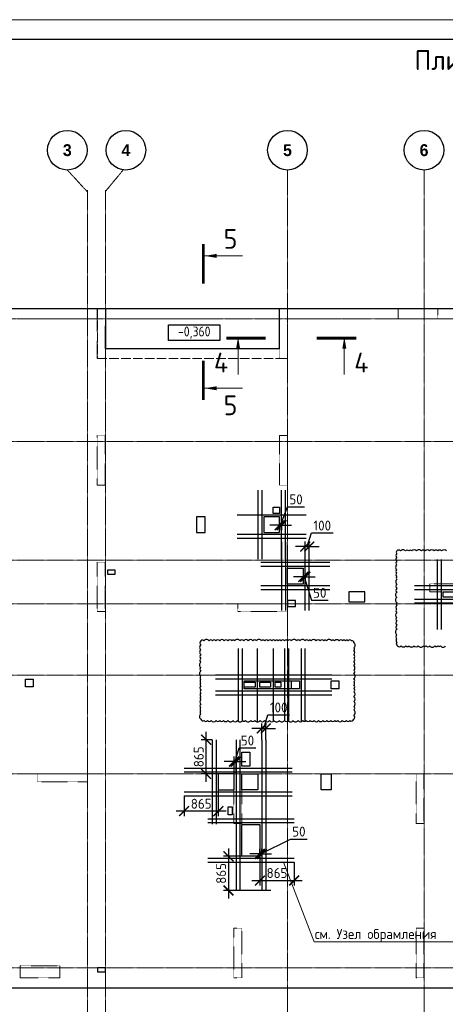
# Model space of a CAD drawing. Header units: millimetres. Extents: x -386473 to 311666, y -59273 to 291770.
# Tile 38 of 132: x -89411 to -78661, y 13069 to 37946. Entities that reach past the tile are written whole.
import ezdxf
from ezdxf import colors
from ezdxf.entities.mleader import LeaderData, LeaderLine
from ezdxf.math import Vec2, Vec3

# ---------------------------------------------------------------- set-up
doc = ezdxf.new("R2010")
doc.units = ezdxf.units.MM
for name, pattern in [('______5', [1100, 800, -100, 100, -100]), ('ACAD_ISO02W100', [15, 12, -3]), ('DASHED', [7, 5, -2, 0]), ('осевая', [50.8, 31.75, -6.35, 6.35, -6.35])]:
    doc.linetypes.add(name, pattern=pattern)
doc.layers.add('0_ANNOT_Dimensions', color=7, linetype='Continuous')
doc.layers.add('ТОЛСТЫЕ_ОСНОВНЫЕ', color=6, linetype='Continuous')
for name, color, linetype, lineweight in [('_0.5', 94, 'Continuous', 50), ('ВК_отверстия в полу размеры', 7, 'Continuous', 5), ('Оси', 40, '______5', 18), ('Перекрытие ж_бетон', 1, 'Continuous', 30), ('подоснова', 151, 'Continuous', 5), ('РАЗМЕРЫ', 1, 'Continuous', 9), ('Текст_ общее', 7, 'Continuous', 25), ('ТОНКИЕ', 7, 'Continuous', 9), ('Узлы', 7, 'Continuous', 0), ('Э_отверстия', 2, 'Continuous', 100)]:
    doc.layers.add(name, color=color, linetype=linetype, lineweight=lineweight)
doc.layers.add('Клапаны_для_электрика', color=7, linetype='Continuous', plot=False)
doc.layers.add('Колонна_ бетон', color=7, linetype='Continuous', lineweight=50, true_color=0xb4b496)
doc.styles.add('Century Gothic', font='GOTHIC.TTF')
doc.styles.add('GOST Common_1', font='GOST_Common.ttf', dxfattribs={"width": 0.9, "height": 250})
doc.styles.add('GOST-2.304_Type-B', font='GOST_Common.ttf')
doc.dimstyles.new('СПДС', dxfattribs={"dimscale": 100, "dimtxt": 2.5, "dimasz": 2.5, "dimexe": 1.25, "dimexo": 0, "dimtad": 1, "dimdec": 0, "dimtxsty": 'GOST-2.304_Type-B', "dimblk": 'ARCHTICK', "dimcen": 2.5, "dimdle": 2, "dimadec": 0, "dimazin": 2, "dimtfac": 0.75, "dimtdec": 0, "dimtmove": 1, "dimatfit": 3, "dimfxl": 1, "dimtolj": 1, "dimarcsym": 1})

# ---------------------------------------------------------------- blocks, each defined once
blk = doc.blocks.new('*U44')
at = {"layer": 'ТОЛСТЫЕ_ОСНОВНЫЕ', "color": 6}
blk.add_lwpolyline([(20, 5), (886, 5), (886, 415), (20, 415)], close=True, dxfattribs=at)
at = {"layer": 'ТОНКИЕ'}
blk.add_lwpolyline([(0, 0), (891, 0), (891, 420), (0, 420)], close=True, dxfattribs=at)
blk = doc.blocks.new('NSY101')
at = {"color": 0, "linetype": 'ByBlock', "lineweight": -2}
blk.add_circle((0, 0), 50, dxfattribs=at)
blk = doc.blocks.new('СЛОЖНЫЙ_ОБЪЕКТ_1')
at = {"layer": 'Оси', "color": 16, "linetype": 'Continuous', "lineweight": 25, "transparency": 33554687, "xscale": 9.999999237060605, "yscale": 9.999999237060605, "zscale": 9.999999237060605}
blk.add_blockref('NSY101', (18063, -989), dxfattribs=at)
at = {"layer": 'Оси', "color": 16, "linetype": 'Continuous', "lineweight": 25, "transparency": 33554687, "insert": (18063, -989), "char_height": 300, "width": 385, "attachment_point": 5, "style": 'Century Gothic'}
blk.add_mtext('\\A1;{\\fCentury Gothic|i0|b1;\\H300.000000;\\W1.000000;\\C16;5}\\P', dxfattribs=at)
blk = doc.blocks.new('СЛОЖНЫЙ_ОБЪЕКТ_2')
at = {"layer": 'Оси', "color": 16, "linetype": 'Continuous', "lineweight": 25, "transparency": 33554687, "xscale": 9.999999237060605, "yscale": 9.999999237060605, "zscale": 9.999999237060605}
blk.add_blockref('NSY101', (21513, -989), dxfattribs=at)
at = {"layer": 'Оси', "color": 16, "linetype": 'Continuous', "lineweight": 25, "transparency": 33554687, "insert": (21513, -989), "char_height": 300, "width": 385, "attachment_point": 5, "style": 'Century Gothic'}
blk.add_mtext('\\A1;{\\fCentury Gothic|i0|b1;\\H300.000000;\\W1.000000;\\C16;6}\\P', dxfattribs=at)
blk = doc.blocks.new('СЛОЖНЫЙ_ОБЪЕКТ_44')
at = {"layer": 'Оси', "color": 16, "linetype": 'Continuous', "lineweight": 25, "transparency": 33554687, "xscale": 9.999999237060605, "yscale": 9.999999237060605, "zscale": 9.999999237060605}
blk.add_blockref('NSY101', (12503, -989), dxfattribs=at)
at = {"layer": 'Оси', "color": 16, "linetype": 'Continuous', "lineweight": 25, "transparency": 33554687, "insert": (12503, -989), "char_height": 300, "width": 385, "attachment_point": 5, "style": 'Century Gothic'}
blk.add_mtext('\\A1;{\\fCentury Gothic|i0|b1;\\H300.000000;\\W1.000000;\\C16;3}\\P', dxfattribs=at)
blk = doc.blocks.new('СЛОЖНЫЙ_ОБЪЕКТ_45')
at = {"layer": 'Оси', "color": 16, "linetype": 'Continuous', "lineweight": 25, "transparency": 33554687, "xscale": 9.999999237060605, "yscale": 9.999999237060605, "zscale": 9.999999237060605}
blk.add_blockref('NSY101', (13983, -989), dxfattribs=at)
at = {"layer": 'Оси', "color": 16, "linetype": 'Continuous', "lineweight": 25, "transparency": 33554687, "insert": (13983, -989), "char_height": 300, "width": 385, "attachment_point": 5, "style": 'Century Gothic'}
blk.add_mtext('\\A1;{\\fCentury Gothic|i0|b1;\\H300.000000;\\W1.000000;\\C16;4}\\P', dxfattribs=at)
blk = doc.blocks.new('оси2')
at = {"layer": 'Оси', "color": 16, "linetype": 'осевая', "lineweight": 0, "ltscale": 0.25, "transparency": 33554687}
for p, q in [((991435, 5465.4), (991945.5, 4911.3)), ((992845, 5465.4), (992395.5, 4924.1)), ((996995.5, 5465.4), (996995.5, -20739.3)), ((1000445.5, 5465.4), (1000445.5, -20739.3)), ((991945.5, 4955.2), (991945.5, -20287.7)), ((992395.5, 4955.2), (992395.5, -20293.6)), ((979200, 1707.1), (1032582.1, 1707.1)), ((979200, -1392.9), (1032582.1, -1392.9)), ((979200, -4392.9), (1032582.1, -4392.9)), ((979200, -5492.9), (1032582.1, -5492.9)), ((979200, -7292.9), (1032582.1, -7292.9)), ((979200, -9792.9), (1032582.1, -9792.9)), ((979200, -14692.9), (1032582.1, -14692.9))]:
    blk.add_line(p, q, dxfattribs=at)
at = {"layer": 'Оси', "color": 16, "linetype": 'Continuous', "lineweight": 25, "transparency": 33554687}
for name in ['СЛОЖНЫЙ_ОБЪЕКТ_44', 'СЛОЖНЫЙ_ОБЪЕКТ_45', 'СЛОЖНЫЙ_ОБЪЕКТ_1', 'СЛОЖНЫЙ_ОБЪЕКТ_2']:
    blk.add_blockref(name, (978932, 6954.9), dxfattribs=at)
blk = doc.blocks.new('стены подвала')
at = {"layer": 'Колонна_ бетон', "color": 252, "linetype": 'DASHED', "lineweight": 0, "ltscale": 0.3, "true_color": 0x939598, "transparency": 33554687}
for p, q in [((-150847, -10025, 160), (-198397, -10025, 160)), ((-189347, -11275, 160), (-189347, -10025, 160)), ((-189347, -10025, 160), (-189347, -10025, 160)), ((-184547, -10025, 160), (-184547, -11275, 160)), ((-184547, -10025, 160), (-184547, -10025, 160)), ((-189347, -10275, 160), (-197897, -10275, 160)), ((-189347, -10275, 160), (-189347, -10275, 160)), ((-184747, -10275, 160), (-189147, -10275, 160)), ((-189147, -10275, 160), (-189147, -11275, 160)), ((-189147, -10275, 160), (-189147, -10275, 160)), ((-184747, -10275, 160), (-184747, -10275, 160)), ((-184747, -10275, 160), (-184747, -11275, 160)), ((-184547, -10275, 160), (-184547, -10275, 160)), ((-178247, -10275, 160), (-184547, -10275, 160)), ((-189147, -11275, 160), (-189347, -11275, 160)), ((-189347, -11275, 160), (-189347, -11275, 160)), ((-189147, -11275, 160), (-189147, -11275, 160)), ((-184747, -11275, 160), (-184747, -11275, 160)), ((-184547, -11275, 160), (-184747, -11275, 160)), ((-184547, -11275, 160), (-184547, -11275, 160)), ((-189147, -13225, 160), (-189347, -13225, 160)), ((-189347, -13225, 160), (-189347, -13225, 160)), ((-189347, -13225, 160), (-189347, -14475, 160)), ((-189147, -13225, 160), (-189147, -13225, 160)), ((-189147, -14475, 160), (-189147, -13225, 160)), ((-184747, -13225, 160), (-184747, -13225, 160)), ((-184747, -14475, 160), (-184747, -13225, 160)), ((-184547, -13225, 160), (-184747, -13225, 160)), ((-184547, -13225, 160), (-184547, -13225, 160)), ((-184547, -13225, 160), (-184547, -14475, 160)), ((-189347, -14475, 160), (-189147, -14475, 160)), ((-189347, -14475, 160), (-189347, -14475, 160)), ((-189147, -14475, 160), (-189147, -14475, 160)), ((-184747, -14475, 160), (-184747, -14475, 160)), ((-184747, -14475, 160), (-184547, -14475, 160)), ((-184547, -14475, 160), (-184547, -14475, 160)), ((-189147, -16425, 160), (-189347, -16425, 160)), ((-189347, -16425, 160), (-189347, -16425, 160)), ((-189347, -17675, 160), (-189347, -16425, 160)), ((-189147, -16425, 160), (-189147, -16425, 160)), ((-189147, -17675, 160), (-189147, -16425, 160)), ((-180947, -17175, 160), (-180947, -16975, 160)), ((-180947, -16975, 160), (-180947, -16975, 160)), ((-179697, -16975, 160), (-180947, -16975, 160)), ((-180947, -17175, 160), (-179697, -17175, 160)), ((-180947, -17175, 160), (-180947, -17175, 160)), ((-185797, -17475, 160), (-185797, -17475, 160)), ((-185797, -17675, 160), (-185797, -17475, 160)), ((-185797, -17475, 160), (-184547, -17475, 160)), ((-184547, -17475, 160), (-184547, -17475, 160)), ((-184547, -17475, 160), (-184547, -17675, 160)), ((-189347, -17675, 160), (-189147, -17675, 160)), ((-189347, -17675, 160), (-189347, -17675, 160)), ((-189147, -17675, 160), (-189147, -17675, 160)), ((-185797, -17675, 160), (-184547, -17675, 160)), ((-185797, -17675, 160), (-185797, -17675, 160)), ((-184547, -17675, 160), (-184547, -17675, 160)), ((-190847, -21775, 160), (-190847, -21775, 160)), ((-190847, -21775, 160), (-190847, -21975, 160)), ((-189597, -21775, 160), (-190847, -21775, 160)), ((-189597, -21775, 160), (-189597, -21775, 160)), ((-189597, -21975, 160), (-189597, -21775, 160)), ((-185897, -21775, 160), (-185897, -21775, 160)), ((-185897, -21775, 160), (-185897, -23025, 160)), ((-185697, -21775, 160), (-185897, -21775, 160)), ((-185697, -21775, 160), (-185697, -21775, 160)), ((-185697, -21775, 160), (-185697, -23025, 160)), ((-181097, -21775, 160), (-181297, -21775, 160)), ((-181297, -21775, 160), (-181297, -21775, 160)), ((-181297, -21775, 160), (-181297, -23025, 160)), ((-181097, -21775, 160), (-181097, -21775, 160)), ((-181097, -23025, 160), (-181097, -21775, 160)), ((-190847, -21975, 160), (-190847, -21975, 160)), ((-190847, -21975, 160), (-189597, -21975, 160)), ((-189597, -21975, 160), (-189597, -21975, 160)), ((-185897, -23025, 160), (-185897, -23025, 160)), ((-185897, -23025, 160), (-185697, -23025, 160)), ((-185697, -23025, 160), (-185697, -23025, 160)), ((-181097, -23025, 160), (-181297, -23025, 160)), ((-181297, -23025, 160), (-181297, -23025, 160)), ((-181097, -23025, 160), (-181097, -23025, 160)), ((-185897, -25675, 160), (-185897, -26925, 160)), ((-185697, -25675, 160), (-185897, -25675, 160)), ((-185697, -26925, 160), (-185697, -25675, 160)), ((-181297, -26925, 160), (-181297, -25675, 160)), ((-181097, -25675, 160), (-181297, -25675, 160)), ((-181097, -26925, 160), (-181097, -25675, 160)), ((-191297, -26625, 160), (-191297, -26925, 160)), ((-191297, -26625, 160), (-190297, -26625, 160)), ((-190297, -26625, 160), (-190297, -26925, 160)), ((-190297, -26925, 160), (-191297, -26925, 160)), ((-185697, -26925, 160), (-185897, -26925, 160)), ((-181297, -26925, 160), (-181097, -26925, 160))]:
    blk.add_line(p, q, dxfattribs=at)
blk.add_lwpolyline([(-181747, -10025), (-180747, -10025), (-180747, -10275), (-181747, -10275)], close=True, dxfattribs=at)
blk = doc.blocks.new('отверстия')
at = {"layer": 'ВК_отверстия в полу размеры', "color": 4, "lineweight": 30, "ltscale": 100}
blk.add_lwpolyline([(-179657, 86630), (-179497, 86630), (-179497, 86470), (-179657, 86470)], close=True, dxfattribs=at)
at = {"layer": 'Клапаны_для_электрика', "color": 2, "lineweight": 30}
blk.add_lwpolyline([(-180797, 79061), (-180697, 79061), (-180697, 78861), (-180797, 78861)], close=True, dxfattribs=at)
at = {"layer": 'Перекрытие ж_бетон', "lineweight": 30}
for points in [[(-181377, 86390), (-181597, 86390), (-181597, 85990), (-181377, 85990)], [(-179497, 86390), (-179897, 86390), (-179897, 85990), (-179497, 85990)], [(-178897, 85090), (-178897, 84690), (-179297, 84690), (-179297, 85090)], [(-177347, 84242), (-177347, 84492), (-177747, 84492), (-177747, 84242)], [(-179097, 84277), (-179297, 84277), (-179297, 84127), (-179097, 84127)], [(-180387, 82212), (-180117, 82212), (-180117, 82082), (-180387, 82082)], [(-179997, 82212), (-179727, 82212), (-179727, 82082), (-179997, 82082)], [(-179607, 82212), (-179467, 82212), (-179467, 82082), (-179607, 82082)], [(-180447, 80442), (-180247, 80442), (-180247, 80092), (-180447, 80092)]]:
    blk.add_lwpolyline(points, close=True, dxfattribs=at)
at = {"layer": 'Перекрытие ж_бетон', "lineweight": 30, "elevation": 360}
blk.add_lwpolyline([(-175367, 84492), (-175097, 84492), (-175097, 84362), (-175367, 84362)], close=True, dxfattribs=at)
at = {"layer": 'Перекрытие ж_бетон', "lineweight": 30, "ltscale": 100}
for points in [[(-185717, 82290), (-185717, 82090), (-185917, 82090), (-185917, 82290)], [(-178997, 82042), (-179197, 82042), (-179197, 82242), (-178997, 82242)], [(-177997, 82042), (-178197, 82042), (-178197, 82242), (-177997, 82242)]]:
    blk.add_lwpolyline(points, close=True, dxfattribs=at)
at = {"layer": 'Перекрытие ж_бетон', "color": 3, "lineweight": 30, "elevation": 360}
blk.add_lwpolyline([(-181047, 79892), (-181047, 79492), (-180647, 79492), (-180647, 79892)], close=True, dxfattribs=at)
at = {"layer": 'Перекрытие ж_бетон', "color": 3, "lineweight": 30}
for points in [[(-180047, 79892), (-180047, 79492), (-180447, 79492), (-180447, 79892)], [(-180447, 78612), (-179997, 78612), (-179997, 77812), (-180447, 77812)]]:
    blk.add_lwpolyline(points, close=True, dxfattribs=at)
at = {"layer": 'Перекрытие ж_бетон', "color": 1, "lineweight": 30}
blk.add_lwpolyline([(-178197, 79492), (-178447, 79492), (-178447, 79892), (-178197, 79892)], close=True, dxfattribs=at)
at = {"layer": 'Э_отверстия', "color": 5, "lineweight": 30}
for points in [[(-183646, 85043), (-183846, 85043), (-183846, 84943), (-183646, 84943)], [(-183897, 74993), (-184097, 74993), (-184097, 74893), (-183897, 74893)]]:
    blk.add_lwpolyline(points, close=True, dxfattribs=at)
blk = doc.blocks.new('_ArchTick')
at = {"color": 0, "linetype": 'ByBlock', "const_width": 0.15}
blk.add_lwpolyline([(-0.5, -0.5), (0.5, 0.5)], dxfattribs=at)
blk = doc.blocks.new('*D462')
at = {"layer": 'DEFPOINTS', "color": 0, "transparency": 16777216}
for p in [(-84394, 18489, 520), (-85259, 18339), (-85259, 17949)]:
    blk.add_point(p, dxfattribs=at)
at = {"layer": 'РАЗМЕРЫ', "color": 0, "lineweight": -2, "transparency": 16777216}
for p, q in [((-84394, 18489), (-84394, 17824)), ((-85259, 18339), (-85259, 17824)), ((-84194, 17949), (-85459, 17949))]:
    blk.add_line(p, q, dxfattribs=at)
at = {"layer": 'РАЗМЕРЫ', "color": 0, "lineweight": -2, "transparency": 16777216, "xscale": 250, "yscale": 250, "zscale": 250, "rotation": 180}
blk.add_blockref('_ArchTick', (-85259, 17949), dxfattribs=at)
at = {"layer": 'РАЗМЕРЫ', "color": 0, "lineweight": -2, "transparency": 16777216, "xscale": 250, "yscale": 250, "zscale": 250}
blk.add_blockref('_ArchTick', (-84394, 17949), dxfattribs=at)
at = {"layer": 'РАЗМЕРЫ', "color": 0, "lineweight": 0, "transparency": 16777216, "insert": (-84827, 18136), "char_height": 250, "attachment_point": 5, "style": 'GOST-2.304_Type-B'}
blk.add_mtext('\\A1;865', dxfattribs=at)
blk = doc.blocks.new('*D463')
at = {"layer": 'DEFPOINTS', "color": 0, "transparency": 16777216}
for p in [(-83344, 17164, 160), (-82479, 16659, 86), (-82479, 16197)]:
    blk.add_point(p, dxfattribs=at)
at = {"layer": 'РАЗМЕРЫ', "color": 0, "lineweight": -2, "transparency": 16777216}
for p, q in [((-83344, 17164), (-83344, 16072)), ((-82479, 16659), (-82479, 16072)), ((-83544, 16197), (-82279, 16197))]:
    blk.add_line(p, q, dxfattribs=at)
at = {"layer": 'РАЗМЕРЫ', "color": 0, "lineweight": -2, "transparency": 16777216, "xscale": 250, "yscale": 250, "zscale": 250, "rotation": 180}
blk.add_blockref('_ArchTick', (-83344, 16197), dxfattribs=at)
at = {"layer": 'РАЗМЕРЫ', "color": 0, "lineweight": -2, "transparency": 16777216, "xscale": 250, "yscale": 250, "zscale": 250}
blk.add_blockref('_ArchTick', (-82479, 16197), dxfattribs=at)
at = {"layer": 'РАЗМЕРЫ', "color": 0, "lineweight": 0, "transparency": 16777216, "insert": (-82912, 16385), "char_height": 250, "attachment_point": 5, "style": 'GOST-2.304_Type-B'}
blk.add_mtext('\\A1;865', dxfattribs=at)
blk = doc.blocks.new('*D467')
at = {"layer": '0_ANNOT_Dimensions', "color": 0, "lineweight": -2, "transparency": 16777216}
for p, q in [((-84136, 17009), (-84136, 15744)), ((-83797, 16809), (-84261, 16809)), ((-83066, 15944), (-84261, 15944))]:
    blk.add_line(p, q, dxfattribs=at)
at = {"layer": 'DEFPOINTS', "color": 0, "transparency": 16777216}
for p in [(-83797, 16809, 160), (-84136, 15944), (-83066, 15944, 160)]:
    blk.add_point(p, dxfattribs=at)
at = {"layer": '0_ANNOT_Dimensions', "color": 0, "lineweight": -2, "transparency": 16777216, "xscale": 250, "yscale": 250, "zscale": 250}
for p, rotation in [((-84136, 16809), 90), ((-84136, 15944), 270)]:
    blk.add_blockref('_ArchTick', p, dxfattribs=dict(at, rotation=rotation))
at = {"layer": '0_ANNOT_Dimensions', "color": 0, "transparency": 16777216, "insert": (-84323, 16376), "char_height": 250, "attachment_point": 5, "rotation": 90, "style": 'GOST-2.304_Type-B'}
blk.add_mtext('\\A1;865', dxfattribs=at)
blk = doc.blocks.new('*D468')
at = {"layer": '0_ANNOT_Dimensions', "color": 0, "lineweight": -2, "transparency": 16777216}
for p, q in [((-84701, 18690), (-84701, 19955)), ((-84547, 19755), (-84826, 19755)), ((-84388, 18890), (-84826, 18890))]:
    blk.add_line(p, q, dxfattribs=at)
at = {"layer": 'DEFPOINTS', "color": 0, "transparency": 16777216}
for p in [(-84701, 19755), (-84547, 19755), (-84388, 18890, 160)]:
    blk.add_point(p, dxfattribs=at)
at = {"layer": '0_ANNOT_Dimensions', "color": 0, "lineweight": -2, "transparency": 16777216, "xscale": 250, "yscale": 250, "zscale": 250}
for p, rotation in [((-84701, 19755), 90), ((-84701, 18890), 270)]:
    blk.add_blockref('_ArchTick', p, dxfattribs=dict(at, rotation=rotation))
at = {"layer": '0_ANNOT_Dimensions', "color": 0, "transparency": 16777216, "insert": (-84888, 19322), "char_height": 250, "attachment_point": 5, "rotation": 90, "style": 'GOST-2.304_Type-B'}
blk.add_mtext('\\A1;865', dxfattribs=at)
blk = doc.blocks.new('*D480')
at = {"layer": 'DEFPOINTS', "color": 0, "transparency": 16777216}
for p in [(-83947, 19201), (-83997, 18889, 520), (-83947, 18889, 160)]:
    blk.add_point(p, dxfattribs=at)
at = {"layer": 'РАЗМЕРЫ', "color": 0, "lineweight": -2, "transparency": 16777216}
for p, q in [((-83972, 19201), (-83869, 19545)), ((-83869, 19545), (-83444, 19545)), ((-83997, 19201), (-84247, 19201)), ((-83997, 18889), (-83997, 19326)), ((-83997, 19201), (-83947, 19201)), ((-83997, 19201), (-83947, 19201)), ((-83947, 18889), (-83947, 19326)), ((-83947, 19201), (-83697, 19201))]:
    blk.add_line(p, q, dxfattribs=at)
at = {"layer": 'РАЗМЕРЫ', "color": 0, "lineweight": -2, "transparency": 16777216, "xscale": 250, "yscale": 250, "zscale": 250}
blk.add_blockref('_ArchTick', (-83997, 19201), dxfattribs=at)
at = {"layer": 'РАЗМЕРЫ', "color": 0, "lineweight": -2, "transparency": 16777216, "xscale": 250, "yscale": 250, "zscale": 250, "rotation": 180}
blk.add_blockref('_ArchTick', (-83947, 19201), dxfattribs=at)
at = {"layer": 'РАЗМЕРЫ', "color": 0, "lineweight": 0, "transparency": 16777216, "insert": (-83657, 19733), "char_height": 250, "attachment_point": 5, "style": 'GOST-2.304_Type-B'}
blk.add_mtext('\\A1;50', dxfattribs=at)
blk = doc.blocks.new('*D469')
at = {"layer": 'DEFPOINTS', "color": 0, "transparency": 16777216}
for p in [(-83347, 16809, 160), (-83297, 16869), (-83297, 16809, 160)]:
    blk.add_point(p, dxfattribs=at)
at = {"layer": 'РАЗМЕРЫ', "color": 0, "lineweight": -2, "transparency": 16777216}
for p, q in [((-83322, 16869), (-82572, 17244)), ((-82572, 17244), (-82147, 17244)), ((-83347, 16809), (-83347, 16994)), ((-83297, 16809), (-83297, 16994)), ((-83347, 16869), (-83597, 16869)), ((-83347, 16869), (-83297, 16869)), ((-83347, 16869), (-83297, 16869)), ((-83297, 16869), (-83047, 16869))]:
    blk.add_line(p, q, dxfattribs=at)
at = {"layer": 'РАЗМЕРЫ', "color": 0, "lineweight": -2, "transparency": 16777216, "xscale": 250, "yscale": 250, "zscale": 250}
blk.add_blockref('_ArchTick', (-83347, 16869), dxfattribs=at)
at = {"layer": 'РАЗМЕРЫ', "color": 0, "lineweight": -2, "transparency": 16777216, "xscale": 250, "yscale": 250, "zscale": 250, "rotation": 180}
blk.add_blockref('_ArchTick', (-83297, 16869), dxfattribs=at)
at = {"layer": 'РАЗМЕРЫ', "color": 0, "lineweight": 0, "transparency": 16777216, "insert": (-82359, 17432), "char_height": 250, "attachment_point": 5, "style": 'GOST-2.304_Type-B'}
blk.add_mtext('\\A1;50', dxfattribs=at)
blk = doc.blocks.new('*D493')
at = {"layer": 'DEFPOINTS', "color": 0, "transparency": 16777216}
for p in [(-83197, 20038), (-83297, 19755, 160), (-83197, 19755, 160)]:
    blk.add_point(p, dxfattribs=at)
at = {"layer": 'РАЗМЕРЫ', "color": 0, "lineweight": -2, "transparency": 16777216}
for p, q in [((-83297, 19755), (-83297, 20163)), ((-83247, 20038), (-83144, 20382)), ((-83197, 19755), (-83197, 20163)), ((-83144, 20382), (-82594, 20382)), ((-83297, 20038), (-83547, 20038)), ((-83297, 20038), (-83197, 20038)), ((-83297, 20038), (-83197, 20038)), ((-83197, 20038), (-82947, 20038))]:
    blk.add_line(p, q, dxfattribs=at)
at = {"layer": 'РАЗМЕРЫ', "color": 0, "lineweight": -2, "transparency": 16777216, "xscale": 250, "yscale": 250, "zscale": 250}
blk.add_blockref('_ArchTick', (-83297, 20038), dxfattribs=at)
at = {"layer": 'РАЗМЕРЫ', "color": 0, "lineweight": -2, "transparency": 16777216, "xscale": 250, "yscale": 250, "zscale": 250, "rotation": 180}
blk.add_blockref('_ArchTick', (-83197, 20038), dxfattribs=at)
at = {"layer": 'РАЗМЕРЫ', "color": 0, "lineweight": 0, "transparency": 16777216, "insert": (-82869, 20569), "char_height": 250, "attachment_point": 5, "style": 'GOST-2.304_Type-B'}
blk.add_mtext('\\A1;100', dxfattribs=at)
blk = doc.blocks.new('*D497')
at = {"layer": 'DEFPOINTS', "color": 0, "transparency": 16777216}
for p in [(-82247, 23936, 160), (-82197, 23936, 160), (-82197, 23871)]:
    blk.add_point(p, dxfattribs=at)
at = {"layer": 'РАЗМЕРЫ', "color": 0, "lineweight": -2, "transparency": 16777216}
for p, q in [((-82247, 23936), (-82247, 23746)), ((-82197, 23936), (-82197, 23746)), ((-82247, 23871), (-82497, 23871)), ((-82247, 23871), (-82197, 23871)), ((-82247, 23871), (-82197, 23871)), ((-82222, 23871), (-82044, 23277)), ((-82197, 23871), (-81947, 23871)), ((-82044, 23277), (-81619, 23277))]:
    blk.add_line(p, q, dxfattribs=at)
at = {"layer": 'РАЗМЕРЫ', "color": 0, "lineweight": -2, "transparency": 16777216, "xscale": 250, "yscale": 250, "zscale": 250}
blk.add_blockref('_ArchTick', (-82247, 23871), dxfattribs=at)
at = {"layer": 'РАЗМЕРЫ', "color": 0, "lineweight": -2, "transparency": 16777216, "xscale": 250, "yscale": 250, "zscale": 250, "rotation": 180}
blk.add_blockref('_ArchTick', (-82197, 23871), dxfattribs=at)
at = {"layer": 'РАЗМЕРЫ', "color": 0, "lineweight": 0, "transparency": 16777216, "insert": (-81832, 23465), "char_height": 250, "attachment_point": 5, "style": 'GOST-2.304_Type-B'}
blk.add_mtext('\\A1;50', dxfattribs=at)
blk = doc.blocks.new('*D498')
at = {"layer": 'DEFPOINTS', "color": 0, "transparency": 16777216}
for p in [(-82097, 24633), (-82197, 24450, 160), (-82097, 24450, 160)]:
    blk.add_point(p, dxfattribs=at)
at = {"layer": 'РАЗМЕРЫ', "color": 0, "lineweight": -2, "transparency": 16777216}
for p, q in [((-82147, 24633), (-82044, 24977)), ((-82044, 24977), (-81494, 24977)), ((-82197, 24633), (-82447, 24633)), ((-82197, 24450), (-82197, 24758)), ((-82197, 24633), (-82097, 24633)), ((-82197, 24633), (-82097, 24633)), ((-82097, 24450), (-82097, 24758)), ((-82097, 24633), (-81847, 24633))]:
    blk.add_line(p, q, dxfattribs=at)
at = {"layer": 'РАЗМЕРЫ', "color": 0, "lineweight": -2, "transparency": 16777216, "xscale": 250, "yscale": 250, "zscale": 250}
blk.add_blockref('_ArchTick', (-82197, 24633), dxfattribs=at)
at = {"layer": 'РАЗМЕРЫ', "color": 0, "lineweight": -2, "transparency": 16777216, "xscale": 250, "yscale": 250, "zscale": 250, "rotation": 180}
blk.add_blockref('_ArchTick', (-82097, 24633), dxfattribs=at)
at = {"layer": 'РАЗМЕРЫ', "color": 0, "lineweight": 0, "transparency": 16777216, "insert": (-81769, 25164), "char_height": 250, "attachment_point": 5, "style": 'GOST-2.304_Type-B'}
blk.add_mtext('\\A1;100', dxfattribs=at)
blk = doc.blocks.new('*D474')
at = {"layer": 'DEFPOINTS', "color": 0, "transparency": 16777216}
for p in [(-82847, 25236, 160), (-82797, 25236, 160), (-82797, 25171)]:
    blk.add_point(p, dxfattribs=at)
at = {"layer": 'РАЗМЕРЫ', "color": 0, "lineweight": -2, "transparency": 16777216}
for p, q in [((-82822, 25171), (-82644, 25639)), ((-82644, 25639), (-82219, 25639)), ((-82847, 25171), (-83097, 25171)), ((-82847, 25236), (-82847, 25046)), ((-82847, 25171), (-82797, 25171)), ((-82847, 25171), (-82797, 25171)), ((-82797, 25236), (-82797, 25046)), ((-82797, 25171), (-82547, 25171))]:
    blk.add_line(p, q, dxfattribs=at)
at = {"layer": 'РАЗМЕРЫ', "color": 0, "lineweight": -2, "transparency": 16777216, "xscale": 250, "yscale": 250, "zscale": 250}
blk.add_blockref('_ArchTick', (-82847, 25171), dxfattribs=at)
at = {"layer": 'РАЗМЕРЫ', "color": 0, "lineweight": -2, "transparency": 16777216, "xscale": 250, "yscale": 250, "zscale": 250, "rotation": 180}
blk.add_blockref('_ArchTick', (-82797, 25171), dxfattribs=at)
at = {"layer": 'РАЗМЕРЫ', "color": 0, "lineweight": 0, "transparency": 16777216, "insert": (-82432, 25826), "char_height": 250, "attachment_point": 5, "style": 'GOST-2.304_Type-B'}
blk.add_mtext('\\A1;50', dxfattribs=at)
blk = doc.blocks.new('_None')
blk = doc.blocks.new('*U1095')
at = {"layer": '_0.5', "lineweight": 30, "ltscale": 100}
for p, q in [((-150, 950), (-150, -820)), ((-50, 950), (-50, -820)), ((970, -820), (970, 950)), ((1070, -820), (1070, 950)), ((1740, 280), (-720, 280)), ((1740, 180), (-720, 180)), ((-720, -50), (1740, -50)), ((-720, -150), (1740, -150))]:
    blk.add_line(p, q, dxfattribs=at)
at = {"layer": 'DEFPOINTS', "ltscale": 100}
blk.add_lwpolyline([(0, 130), (920, 130), (920, 0), (0, 0)], close=True, dxfattribs=at)
blk = doc.blocks.new('*U1096')
at = {"layer": '_0.5', "lineweight": 30, "ltscale": 100}
for p, q in [((-150, 1019), (-150, -820)), ((-50, 1019), (-50, -820)), ((1446, -820), (1446, 1019)), ((1546, -820), (1546, 1019)), ((2216, 349), (-720, 349)), ((2216, 249), (-720, 249)), ((-720, -50), (2216, -50)), ((-720, -150), (2216, -150))]:
    blk.add_line(p, q, dxfattribs=at)
at = {"layer": 'DEFPOINTS', "ltscale": 100}
blk.add_lwpolyline([(0, 199), (1396, 199), (1396, 0), (0, 0)], close=True, dxfattribs=at)

msp = doc.modelspace()

# ---------------------------------------------------------------- linework, layer by layer
at = {"color": 0, "linetype": 'ByBlock', "lineweight": 30, "ltscale": 100}
for p, q in [((-83386.4, 24316.6, 160), (-83386.4, 26056.6, 160)), ((-83286.4, 24316.6, 160), (-83286.4, 26056.6, 160)), ((-82797, 24316.6, 160), (-82797, 26056.6, 160)), ((-82697, 24316.6, 160), (-82697, 26056.6, 160)), ((-83917.3, 25436.9, 160), (-82177.3, 25436.9, 160)), ((-83917.3, 24947.5, 160), (-82177.3, 24947.5, 160)), ((-83917.3, 24847.5, 160), (-82177.3, 24847.5, 160)), ((-82786.4, 23016.6, 160), (-82786.4, 24756.6, 160)), ((-82686.4, 23016.6, 160), (-82686.4, 24756.6, 160)), ((-82197, 23016.6, 160), (-82197, 24756.6, 160)), ((-82097, 23016.6, 160), (-82097, 24756.6, 160)), ((-83317.3, 24236.9, 160), (-81577.3, 24236.9, 160)), ((-83317.3, 24136.9, 160), (-81577.3, 24136.9, 160)), ((-83317.3, 23647.5, 160), (-81577.3, 23647.5, 160)), ((-83317.3, 23547.5, 160), (-81577.3, 23547.5, 160)), ((-83401.9, 20219.2, 160), (-83401.9, 22058, 160)), ((-83004.1, 20223.5, 160), (-83004.1, 22058, 160)), ((-82716.5, 20227.8, 160), (-82716.5, 22058, 160)), ((-82616.5, 20227.8, 160), (-82616.5, 22058, 160)), ((-84547.4, 19754.8), (-84547.4, 17623.9, 520)), ((-84447.4, 19754.8), (-84447.4, 17623.9, 520)), ((-83947.3, 19754.8, 160), (-83947.3, 15943.9, 160)), ((-83847.3, 19754.8, 160), (-83847.3, 15943.9, 160)), ((-83297.3, 19754.8, 160), (-83297.3, 15943.9, 160)), ((-83197.3, 19754.8, 160), (-83197.3, 15943.9, 160)), ((-85258.7, 19038.9, 160), (-82528.6, 19038.9, 160)), ((-85258.7, 18938.9, 160), (-82528.6, 18938.9, 160)), ((-85259.5, 18438.9), (-82529.3, 18438.9)), ((-85259.5, 18338.9), (-82529.3, 18338.9)), ((-84659.3, 17758.9, 78.6), (-82479.3, 17758.9, 238.6)), ((-84659.3, 17658.9, 78.6), (-82479.3, 17658.9, 238.6)), ((-84659.3, 16758.9, 86.3), (-82479.3, 16758.9, 246.3)), ((-84659.3, 16658.9, 86.3), (-82479.3, 16658.9, 246.3))]:
    msp.add_line(p, q, dxfattribs=at)
at = {"color": 240, "true_color": 0xed1f24}
msp.add_lwpolyline([(-78630.5, 24522.2, 0.5205671), (-78753.5, 24522.2, 0.5205671), (-78848.8, 24522.2, 0.5205671), (-78941.9, 24522.2, 0.5205671), (-79063, 24522.2, 0.5205671), (-79171.9, 24522.2, 0.5205671), (-79262.7, 24522.2, 0.5205671), (-79389.4, 24522.2, 0.5205671), (-79508.8, 24522.2, 0.5205671), (-79581.9, 24522.2, 0.5205671), (-79666.9, 24522.2, 0.5205671), (-79792.1, 24522.2, 0.5205671), (-79884.2, 24522.2, 0.5205671), (-79884.2, 24455.3, 0.5205671), (-79884.2, 24365.3, 0.5205671), (-79884.2, 24262.5, 0.5205671), (-79884.2, 24170.9, 0.5205671), (-79884.2, 24046.4, 0.5205671), (-79884.2, 23961.7, 0.5205671), (-79884.2, 23872.4, 0.5205671), (-79884.2, 23805.3, 0.5205671), (-79884.2, 23688.8, 0.5205671), (-79884.2, 23574, 0.5205671), (-79884.2, 23476, 0.5205671), (-79884.2, 23349, 0.5205671), (-79884.2, 23218.5, 0.5205671), (-79884.2, 23147.6, 0.5205671), (-79884.2, 23052.1, 0.5205671), (-79884.2, 22962.6, 0.5205671), (-79884.2, 22839.9, 0.5205671), (-79884.2, 22752.5, 0.5205671), (-79884.2, 22648.3, 0.5205671), (-79884.2, 22539.2, 0.5205671), (-79884.2, 22407.5, 0.5205671), (-79884.2, 22299.8, 0.5205671), (-79884.2, 22216.7, 0.5205671), (-79866.2, 22126.5, 0.5205671), (-79772.5, 22126.5, 0.5205671), (-79658.9, 22126.5, 0.5205671), (-79577.4, 22126.5, 0.5205671), (-79454.3, 22126.5, 0.5205671), (-79343.1, 22126.5, 0.5205671), (-79214.3, 22126.5, 0.5205671), (-79146.3, 22126.5, 0.5205671), (-79052, 22126.5, 0.5205671), (-78926.7, 22126.5, 0.5205671), (-78850.4, 22126.5, 0.5205671), (-78781.9, 22126.5, 0.5205671), (-78656, 22126.5, 0.5205671)], format="xyb", dxfattribs=at)
msp.add_lwpolyline([(-84834, 22252.4, 0.5205671), (-84834, 22149.6, 0.5205671), (-84834, 22024.8, 0.5205671), (-84834, 21901, 0.5205671), (-84834, 21807.2, 0.5205671), (-84834, 21709.5, 0.5205671), (-84834, 21577, 0.5205671), (-84834, 21487.3, 0.5205671), (-84834, 21356.7, 0.5205671), (-84834, 21276.5, 0.5205671), (-84834, 21193.2, 0.5205671), (-84834, 21115.9, 0.5205671), (-84834, 21007.3, 0.5205671), (-84834, 20934.9, 0.5205671), (-84834, 20851.9, 0.5205671), (-84834, 20764.7, 0.5205671), (-84834, 20657.1, 0.5205671), (-84834, 20567.6, 0.5205671), (-84834, 20480.3, 0.5205671), (-84834, 20400.6, 0.5205671), (-84834, 20271.5, 0.5205671), (-84752.5, 20239, 0.5205671), (-84663.6, 20239, 0.5205671), (-84572.2, 20239, 0.5205671), (-84450.9, 20239, 0.5205671), (-84356.4, 20239, 0.5205671), (-84262.1, 20239, 0.5205671), (-84151.4, 20239, 0.5205671), (-84025.2, 20239, 0.5205671), (-83910.9, 20239, 0.5205671), (-83782.8, 20239, 0.5205671), (-83707.6, 20239, 0.5205671), (-83575.1, 20239, 0.5205671), (-83470.1, 20239, 0.5205671), (-83337.5, 20239, 0.5205671), (-83224.5, 20239, 0.5205671), (-83101.7, 20239, 0.5205671), (-82984.6, 20239, 0.5205671), (-82853.3, 20239, 0.5205671), (-82725.4, 20239, 0.5205671), (-82629.4, 20239, 0.5205671), (-82505.5, 20239, 0.5205671), (-82379.5, 20239, 0.5205671), (-82262.7, 20239, 0.5205671), (-82174.4, 20239, 0.5205671), (-82072, 20239, 0.5205671), (-81977, 20239, 0.5205671), (-81860.6, 20239, 0.5205671), (-81752.2, 20239, 0.5205671), (-81649.7, 20239, 0.5205671), (-81554.7, 20239, 0.5205671), (-81449.4, 20239, 0.5205671), (-81375.7, 20239, 0.5205671), (-81262.7, 20239, 0.5205671), (-81159.9, 20239, 0.5205671), (-81071.6, 20239, 0.5205671), (-80971.1, 20270.6, 0.5205671), (-80971.1, 20374.9, 0.5205671), (-80971.1, 20506.1, 0.5205671), (-80971.1, 20595.7, 0.5205671), (-80971.1, 20718.4, 0.5205671), (-80971.1, 20840.6, 0.5205671), (-80971.1, 20961.8, 0.5205671), (-80971.1, 21045.8, 0.5205671), (-80971.1, 21138.5, 0.5205671), (-80971.1, 21216.2, 0.5205671), (-80971.1, 21297.1, 0.5205671), (-80971.1, 21421, 0.5205671), (-80971.1, 21511.5, 0.5205671), (-80971.1, 21622, 0.5205671), (-80971.1, 21725.9, 0.5205671), (-80971.1, 21816.2, 0.5205671), (-80971.1, 21902.3, 0.5205671), (-80971.1, 22004.4, 0.5205671), (-80971.1, 22075.6, 0.5205671), (-80971.1, 22205.4, 0.5205671), (-81028.9, 22252.4, 0.5205671), (-81112, 22252.4, 0.5205671), (-81183.7, 22252.4, 0.5205671), (-81251.8, 22252.4, 0.5205671), (-81344.6, 22252.4, 0.5205671), (-81455.7, 22252.4, 0.5205671), (-81531.7, 22252.4, 0.5205671), (-81661.3, 22252.4, 0.5205671), (-81728.6, 22252.4, 0.5205671), (-81825.4, 22252.4, 0.5205671), (-81925.3, 22252.4, 0.5205671), (-82048.3, 22252.4, 0.5205671), (-82116.5, 22252.4, 0.5205671), (-82205.4, 22252.4, 0.5205671), (-82330.5, 22252.4, 0.5205671), (-82416.6, 22252.4, 0.5205671), (-82548.8, 22252.4, 0.5205671), (-82642.8, 22252.4, 0.5205671), (-82723.9, 22252.4, 0.5205671), (-82807.5, 22252.4, 0.5205671), (-82881.2, 22252.4, 0.5205671), (-82957.3, 22252.4, 0.5205671), (-83045, 22252.4, 0.5205671), (-83130.9, 22252.4, 0.5205671), (-83222, 22252.4, 0.5205671), (-83301.1, 22252.4, 0.5205671), (-83431, 22252.4, 0.5205671), (-83519, 22252.4, 0.5205671), (-83636.2, 22252.4, 0.5205671), (-83752.8, 22252.4, 0.5205671), (-83850.4, 22252.4, 0.5205671), (-83980.4, 22252.4, 0.5205671), (-84047.5, 22252.4, 0.5205671), (-84151.4, 22252.4, 0.5205671), (-84246.5, 22252.4, 0.5205671), (-84359, 22252.4, 0.5205671), (-84459.3, 22252.4, 0.5205671), (-84539.5, 22252.4, 0.5205671), (-84626.1, 22252.4, 0.5205671), (-84759.4, 22252.4, 0.5205671)], format="xyb", close=True, dxfattribs=at)
at = {"layer": 'Перекрытие ж_бетон'}
for points in [[(-96497.3, 30638.9), (-96497.3, 16638.9), (-96247.3, 16638.9), (-96247.3, 13738.9), (-92147.3, 13738.9), (-92147.3, 13488.9), (-55347.3, 13488.9), (-55347.3, 13738.9), (-48947.3, 13738.9), (-48947.3, 30638.9), (-96497.3, 30638.9)], [(-87247.3, 30638.9), (-87247.3, 29638.9), (-82847.3, 29638.9), (-82847.3, 30638.9)]]:
    msp.add_lwpolyline(points, dxfattribs=at)
at = {"layer": 'Перекрытие ж_бетон', "color": 252, "linetype": 'ACAD_ISO02W100', "lineweight": 0, "ltscale": 20, "true_color": 0x939598}
msp.add_lwpolyline([(-87447.3, 30638.9), (-87447.3, 29388.9), (-82647.3, 29388.9), (-82647.3, 30638.9)], dxfattribs=at)
at = {"layer": 'Текст_ общее', "lineweight": 30}
msp.add_lwpolyline([(-85652.2, 30238.5), (-84352.2, 30238.5), (-84352.2, 29838.5), (-85652.2, 29838.5)], close=True, dxfattribs=at)
at = {"layer": 'Узлы', "color": 1, "linetype": 'Continuous', "lineweight": 0}
for p, q in [((-84736.3, 31978.2, 3100), (-83786.3, 31978.2, 3100)), ((-83894.7, 29932.9, 3100), (-83894.7, 28982.9, 3100)), ((-81211.2, 29932.9, 3100), (-81211.2, 28982.9, 3100)), ((-84736.3, 28633.4, 3100), (-83786.3, 28633.4, 3100))]:
    msp.add_line(p, q, dxfattribs=at)
at = {"layer": 'Узлы', "color": 1, "linetype": 'Continuous', "lineweight": 0, "const_width": 70, "elevation": 3100}
for points in [[(-84771.3, 32278.2), (-84771.3, 31278.2)], [(-84194.7, 29897.9), (-83194.7, 29897.9)], [(-80911.2, 29897.9), (-81911.2, 29897.9)], [(-84771.3, 28333.4), (-84771.3, 29333.4)]]:
    msp.add_lwpolyline(points, dxfattribs=at)
at = {"layer": 'Узлы', "color": 1, "linetype": 'Continuous', "lineweight": 0}
for points in [[(-84736.3, 31978.2, 3100), (-84435.9, 31928, 3100), (-84435.9, 32028.5, 3100)], [(-83894.7, 29932.9, 3100), (-83844.4, 29632.5, 3100), (-83945, 29632.5, 3100)], [(-81211.2, 29932.9, 3100), (-81160.9, 29632.5, 3100), (-81261.5, 29632.5, 3100)], [(-84736.3, 28633.4, 3100), (-84435.9, 28583.2, 3100), (-84435.9, 28683.7, 3100)]]:
    msp.add_solid(points, dxfattribs=at)

# ---------------------------------------------------------------- block references
at = {"xscale": 100, "yscale": 100, "zscale": 100}
msp.add_blockref('*U44', (-105904.9, -4054.4), dxfattribs=at)
at = {"color": 0, "linetype": 'ByBlock', "lineweight": 30, "ltscale": 100}
for name, p in [('*U1095', (-78717.4, 23358.6, 520)), ('*U1096', (-83742.9, 21038.6))]:
    msp.add_blockref(name, p, dxfattribs=at)

# ---------------------------------------------------------------- texts
at = {"layer": 'Узлы', "color": 80, "linetype": 'Continuous', "lineweight": 0, "style": 'GOST-2.304_Type-B'}
msp.add_text('Плита перекрытия на отм. -0,360 (нижнее армирование)', height=500, dxfattribs=at).set_placement((-79437.4, 36674.9))
at = {"layer": 'Узлы', "color": 1, "linetype": 'Continuous', "lineweight": 0, "char_height": 500, "attachment_point": 5, "style": 'GOST-2.304_Type-B'}
for s, insert in [('5', (-84086.3, 32408.2, 3100)), ('4', (-84324.7, 29282.9, 3100)), ('4', (-80781.2, 29282.9, 3100)), ('5', (-84086.3, 28203.4, 3100))]:
    msp.add_mtext_dynamic_manual_height_columns(s, width=723.88, gutter_width=25, heights=[0], dxfattribs=dict(at, insert=insert))

# ---------------------------------------------------------------- dimensions: what is measured, and where the dimension line sits
at = {"layer": '0_ANNOT_Dimensions', "color": 6}
for base, p1, p2, picture, middle in [((-84701, 19754.8), (-84387.6, 18889.8, 160), (-84547.4, 19754.8), '*D468', (-84888.5, 19322.3)), ((-84135.8, 15943.9), (-83797.3, 16808.9, 160), (-83065.7, 15943.9, 160), '*D467', (-84323.3, 16376.4))]:
    dim = msp.add_linear_dim(base=base, p1=p1, p2=p2, angle=90, dimstyle='СПДС', dxfattribs=at)
    dim.commit()
    dim.dimension.update_dxf_attribs({"geometry": picture, "text_midpoint": middle})
at = {"layer": 'РАЗМЕРЫ', "color": 1, "lineweight": 0}
for base, p1, p2, picture, middle in [((-82797, 25171.2), (-82847.3, 25235.7, 160), (-82797, 25235.7, 160), '*D474', (-82581.5, 25638.7)), ((-83297.3, 16869.2), (-83347.3, 16808.9, 160), (-83297.3, 16808.9, 160), '*D469', (-82509.5, 17244.2))]:
    dim = msp.add_linear_dim(base=base, p1=p1, p2=p2, dimstyle='СПДС', dxfattribs=at)
    dim.commit()
    dim.dimension.update_dxf_attribs({"geometry": picture, "text_midpoint": middle, "dimtype": 160})
for base, p1, p2, picture, middle in [((-82097, 24632.9), (-82197, 24449.9, 160), (-82097, 24449.9, 160), '*D498', (-81981.4, 25164.2)), ((-82197, 23871.2), (-82247.3, 23935.7, 160), (-82197, 23935.7, 160), '*D497', (-81981.5, 23464.9)), ((-83197.3, 20038.1), (-83297.3, 19754.8, 160), (-83197.3, 19754.8, 160), '*D493', (-83081.7, 20569.4)), ((-83947.3, 19201.3), (-83997.4, 18888.9, 520), (-83947.3, 18888.9, 160), '*D480', (-83806.7, 19732.6)), ((-85259.5, 17948.8), (-84394.5, 18488.9, 520), (-85259.5, 18338.9), '*D462', (-84827, 18136.3)), ((-82479.3, 16197.4, 160), (-83344.3, 17164.4, 320), (-82479.3, 16658.9, 246.3), '*D463', (-82911.8, 16384.9, 160))]:
    dim = msp.add_linear_dim(base=base, p1=p1, p2=p2, dimstyle='СПДС', dxfattribs=at)
    dim.commit()
    dim.dimension.update_dxf_attribs({"geometry": picture, "text_midpoint": middle})

# ---------------------------------------------------------------- leaders
at = {"layer": 'подоснова', "color": 2, "ltscale": 0.3}
ml = msp.add_multileader_mtext('Standard', dxfattribs=at)
ml.set_content('см. Узел обрамления', color=2, style='GOST-2.304_Type-B')
ml.set_leader_properties(color=256, linetype='ByLayer', lineweight=15)
ml.set_arrow_properties(name='NONE')
ml.build(insert=Vec2(0, 0))
ml.multileader.update_dxf_attribs({"text_left_attachment_type": 6, "text_right_attachment_type": 6, "dogleg_length": 0.1, "arrow_head_size": 18})
ctx = ml.context
ctx.base_point, ctx.char_height, ctx.arrow_head_size, ctx.landing_gap_size, ctx.plane_origin = Vec3(-81968.9, 14644.1, 160), 250, 18, 20, Vec3(-86522.8, 16061.2, 160)
ctx.left_attachment, ctx.right_attachment, ctx.text_align_type = 6, 6, 1
notes = []
notes.append((ctx, [(0, (1, 1, 0), (-81969, 14644.1, 160), (1, 0), 0.1, [(0, [(-82749.1, 16658.5, 160)], 0, [])])]))
ctx.mtext.insert, ctx.mtext.alignment, ctx.mtext.flow_direction = Vec3(-80419.5, 14969.1, 160), 2, 5
for ctx, leaders in notes:
    for number, flags, end, landing, length, lines in leaders:
        leader = LeaderData()
        leader.index, (leader.has_last_leader_line, leader.has_dogleg_vector, leader.attachment_direction) = number, flags
        leader.last_leader_point, leader.dogleg_vector, leader.dogleg_length = Vec3(end), Vec3(landing), length
        for number, points, colour, breaks in lines:
            line = LeaderLine()
            line.index, line.vertices, line.color, line.breaks = number, Vec3.list(points), colors.encode_raw_color(colour), breaks
            leader.lines.append(line)
        ctx.leaders.append(leader)

# ---------------------------------------------------------------- next in the draw order: texts
at = {"layer": 'Текст_ общее', "insert": (-85002.2, 30038.5), "char_height": 250, "width": 1056.523, "attachment_point": 5, "style": 'GOST Common_1', "bg_fill": 3, "box_fill_scale": 1, "bg_fill_color": 256, "bg_fill_transparency": 0}
msp.add_mtext('-0,360', dxfattribs=at)

# ---------------------------------------------------------------- next in the draw order: block references
at = {"layer": 'РАЗМЕРЫ'}
for name, p in [('оси2', (-1079642.8, 28681.7)), ('стены подвала', (101896.6, 40664.3))]:
    msp.add_blockref(name, p, dxfattribs=at)
at = {"layer": 'РАЗМЕРЫ', "color": 6}
msp.add_blockref('отверстия', (96649.5, -61003.8, 160), dxfattribs=at)

doc.saveas('drawing.dxf')
